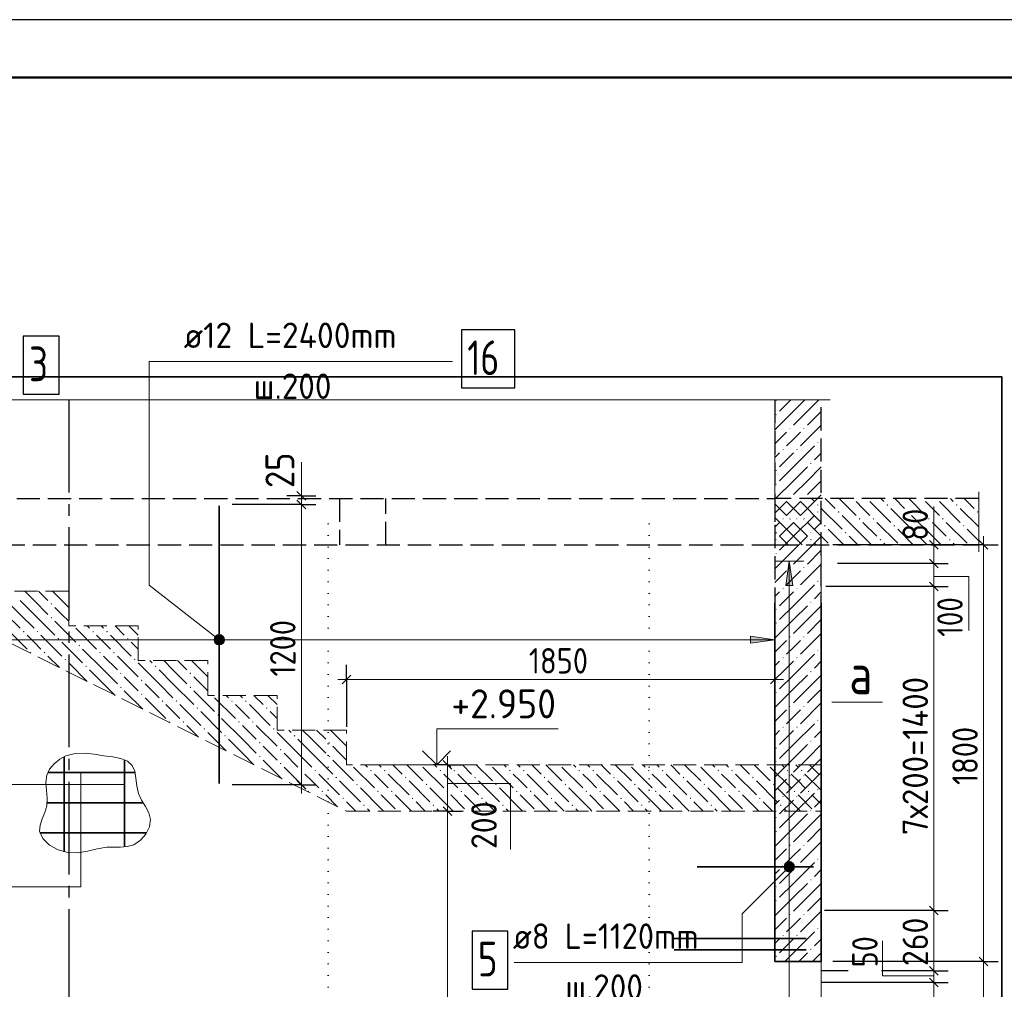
# Model space of a CAD drawing. Header units: millimetres. Extents: x 0 to 50400, y 0 to 35640.
# Tile 9 of 20: x 14787 to 24994, y 25584 to 35640. Entities that reach past the tile are written whole.
import ezdxf

# ---------------------------------------------------------------- set-up
doc = ezdxf.new("R2010")
doc.units = ezdxf.units.MM
for name, pattern in [('______2', [324, 240, -84]), ('______5', [1320, 960, -120, 120, -120]), ('______9', [120, 0, -120])]:
    doc.linetypes.add(name, pattern=pattern)
for name, color, linetype, lineweight in [('Standard', 7, 'Continuous', 25), ('Высотные отметки', 7, 'Continuous', 25), ('ЖБ Лестница', 52, 'Continuous', 25), ('ЖБ Перекрытие верхний уровень', 7, 'Continuous', 35), ('ЖБ Стена верхний уровень', 7, 'Continuous', 35), ('Общий02', 7, 'Continuous', 18), ('Позиционная метка линия выноска', 7, 'Continuous', 13), ('Позиционная метка номер позиции', 7, 'Continuous', 13), ('Размерная линия_ общее', 7, 'Continuous', 13), ('Сечения символ', 7, 'Continuous', 25)]:
    doc.layers.add(name, color=color, linetype=linetype, lineweight=lineweight)
for name, color, linetype, true_color in [('Оси', 7, '______5', 0x656565), ('Стена ДОП арматура У', 7, '______2', 0xa0a0a0), ('Стена ДОП П-обр. неравн', 7, 'Continuous', 0xa0a0a0), ('Стена обрамление Г-обр.', 7, 'Continuous', 0xa0a0a0)]:
    doc.layers.add(name, color=color, linetype=linetype, true_color=true_color)
doc.layers.add('Размерная выноска', color=7, linetype='Continuous')
doc.styles.add('ISOCPEUR', font='txt')

msp = doc.modelspace()

# ---------------------------------------------------------------- hatches: boundary and pattern name
at = {"layer": 'ЖБ Лестница', "linetype": 'Continuous', "lineweight": 18, "transparency": 33554687}
for points in [[(15109, 29581), (15116, 29589), (15124, 29581), (15116, 29573)], [(15109, 29437), (15116, 29445), (15124, 29437), (15116, 29429)], [(14821, 29293), (14828, 29301), (14836, 29293), (14828, 29285)], [(14965, 29293), (14972, 29301), (14980, 29293), (14972, 29285)], [(15541, 29293), (15548, 29301), (15556, 29293), (15548, 29285)], [(15685, 29293), (15692, 29301), (15700, 29293), (15692, 29285)], [(15181, 29221), (15188, 29229), (15196, 29221), (15188, 29213)], [(15901, 29221), (15908, 29229), (15916, 29221), (15908, 29213)], [(15397, 29149), (15404, 29157), (15412, 29149), (15404, 29141)], [(14893, 29077), (14900, 29085), (14908, 29077), (14902, 29070), (14897, 29073)], [(15037, 29077), (15044, 29085), (15052, 29077), (15044, 29069)], [(15253, 29005), (15260, 29013), (15268, 29005), (15260, 28997)], [(15613, 29077), (15620, 29085), (15628, 29077), (15620, 29069)], [(15757, 29077), (15764, 29085), (15772, 29077), (15764, 29069)], [(15973, 29005), (15980, 29013), (15988, 29005), (15980, 28997)], [(15469, 28933), (15476, 28941), (15484, 28933), (15476, 28925)], [(16189, 28933), (16196, 28941), (16204, 28933), (16196, 28925)], [(15829, 28861), (15836, 28869), (15844, 28861), (15836, 28853)], [(16045, 28789), (16052, 28797), (16060, 28789), (16052, 28781)], [(16549, 28861), (16556, 28869), (16564, 28861), (16556, 28853)], [(15829, 28717), (15836, 28725), (15844, 28717), (15836, 28709)], [(16549, 28717), (16556, 28725), (16564, 28717), (16556, 28709)], [(16045, 28645), (16052, 28653), (16060, 28645), (16052, 28637)], [(16261, 28573), (16268, 28581), (16276, 28573), (16268, 28565)], [(16405, 28573), (16412, 28581), (16420, 28573), (16412, 28565)], [(16981, 28573), (16988, 28581), (16996, 28573), (16988, 28565)], [(17125, 28573), (17132, 28581), (17140, 28573), (17132, 28565)], [(16621, 28501), (16628, 28509), (16636, 28501), (16628, 28493)], [(17341, 28501), (17348, 28509), (17356, 28501), (17348, 28493)], [(16837, 28429), (16844, 28437), (16852, 28429), (16844, 28421)], [(16333, 28357), (16340, 28365), (16348, 28357), (16342, 28350), (16337, 28353)], [(16477, 28357), (16484, 28365), (16492, 28357), (16484, 28349)], [(16693, 28285), (16700, 28293), (16708, 28285), (16700, 28277)], [(17053, 28357), (17060, 28365), (17068, 28357), (17060, 28349)], [(17197, 28357), (17204, 28365), (17212, 28357), (17204, 28349)], [(17413, 28285), (17420, 28293), (17428, 28285), (17420, 28277)], [(16909, 28213), (16916, 28221), (16924, 28213), (16916, 28205)], [(17629, 28213), (17636, 28221), (17644, 28213), (17636, 28205)], [(17269, 28141), (17276, 28149), (17284, 28141), (17276, 28133)], [(17485, 28069), (17492, 28077), (17500, 28069), (17492, 28061)], [(17989, 28141), (17996, 28149), (18004, 28141), (17996, 28133)], [(17269, 27997), (17276, 28005), (17284, 27997), (17276, 27989)], [(17989, 27997), (17996, 28005), (18004, 27997), (17996, 27989)], [(17485, 27925), (17492, 27933), (17500, 27925), (17492, 27917)], [(17701, 27853), (17708, 27861), (17716, 27853), (17708, 27845)], [(17845, 27853), (17852, 27861), (17860, 27853), (17852, 27845)], [(18061, 27781), (18068, 27789), (18076, 27781), (18068, 27773)], [(18421, 27853), (18428, 27861), (18436, 27853), (18428, 27845)], [(18565, 27853), (18572, 27861), (18580, 27853), (18572, 27845)], [(18781, 27781), (18788, 27789), (18796, 27781), (18788, 27773)], [(19141, 27853), (19148, 27861), (19156, 27853), (19148, 27845)], [(19285, 27853), (19292, 27861), (19300, 27853), (19292, 27845)], [(19501, 27781), (19508, 27789), (19516, 27781), (19508, 27773)], [(19861, 27853), (19868, 27861), (19876, 27853), (19868, 27845)], [(20005, 27853), (20012, 27861), (20020, 27853), (20012, 27845)], [(20221, 27781), (20228, 27789), (20236, 27781), (20228, 27773)], [(20581, 27853), (20588, 27861), (20596, 27853), (20588, 27845)], [(20725, 27853), (20732, 27861), (20740, 27853), (20732, 27845)], [(20941, 27781), (20948, 27789), (20956, 27781), (20948, 27773)], [(21301, 27853), (21308, 27861), (21316, 27853), (21308, 27845)], [(21445, 27853), (21452, 27861), (21460, 27853), (21452, 27845)], [(21661, 27781), (21668, 27789), (21676, 27781), (21668, 27773)], [(22021, 27853), (22028, 27861), (22036, 27853), (22028, 27845)], [(22165, 27853), (22172, 27861), (22180, 27853), (22172, 27845)], [(22381, 27781), (22388, 27789), (22396, 27781), (22388, 27773)], [(22741, 27853), (22748, 27861), (22756, 27853), (22748, 27845)], [(22885, 27853), (22892, 27861), (22900, 27853), (22892, 27845)], [(18277, 27709), (18284, 27717), (18292, 27709), (18284, 27701)], [(18997, 27709), (19004, 27717), (19012, 27709), (19004, 27701)], [(19717, 27709), (19724, 27717), (19732, 27709), (19724, 27701)], [(20437, 27709), (20444, 27717), (20452, 27709), (20444, 27701)], [(21157, 27709), (21164, 27717), (21172, 27709), (21164, 27701)], [(21877, 27709), (21884, 27717), (21892, 27709), (21884, 27701)], [(22597, 27709), (22604, 27717), (22612, 27709), (22604, 27701)], [(17773, 27637), (17780, 27645), (17788, 27637), (17782, 27630), (17777, 27633)], [(17917, 27637), (17924, 27645), (17932, 27637), (17924, 27629)], [(18133, 27565), (18140, 27573), (18148, 27565), (18140, 27557)], [(18493, 27637), (18500, 27645), (18508, 27637), (18500, 27629)], [(18637, 27637), (18644, 27645), (18652, 27637), (18644, 27629)], [(18853, 27565), (18860, 27573), (18868, 27565), (18860, 27557)], [(19213, 27637), (19220, 27645), (19228, 27637), (19220, 27629)], [(19357, 27637), (19364, 27645), (19372, 27637), (19364, 27629)], [(19573, 27565), (19580, 27573), (19588, 27565), (19580, 27557)], [(19933, 27637), (19940, 27645), (19948, 27637), (19940, 27629)], [(20077, 27637), (20084, 27645), (20092, 27637), (20084, 27629)], [(20293, 27565), (20300, 27573), (20308, 27565), (20300, 27557)], [(20653, 27637), (20660, 27645), (20668, 27637), (20660, 27629)], [(20797, 27637), (20804, 27645), (20812, 27637), (20804, 27629)], [(21013, 27565), (21020, 27573), (21028, 27565), (21020, 27557)], [(21373, 27637), (21380, 27645), (21388, 27637), (21380, 27629)], [(21517, 27637), (21524, 27645), (21532, 27637), (21524, 27629)], [(21733, 27565), (21740, 27573), (21748, 27565), (21740, 27557)], [(22093, 27637), (22100, 27645), (22108, 27637), (22100, 27629)], [(22237, 27637), (22244, 27645), (22252, 27637), (22244, 27629)], [(22453, 27565), (22460, 27573), (22468, 27565), (22460, 27557)], [(22813, 27637), (22820, 27645), (22828, 27637), (22820, 27629)], [(22957, 27637), (22964, 27645), (22972, 27637), (22964, 27629)], [(18349, 27493), (18356, 27501), (18364, 27493), (18356, 27485)], [(19069, 27493), (19076, 27501), (19084, 27493), (19076, 27485)], [(19789, 27493), (19796, 27501), (19804, 27493), (19796, 27485)], [(20509, 27493), (20516, 27501), (20524, 27493), (20516, 27485)], [(21229, 27493), (21236, 27501), (21244, 27493), (21236, 27485)], [(21949, 27493), (21956, 27501), (21964, 27493), (21956, 27485)], [(22669, 27493), (22676, 27501), (22684, 27493), (22676, 27485)]]:
    msp.add_hatch(color=7, dxfattribs=at).paths.add_polyline_path(points, flags=16)
at = {"layer": 'ЖБ Перекрытие верхний уровень', "linetype": 'Continuous', "lineweight": 18, "transparency": 33554687}
for points in [[(22703, 30673), (22701, 30671), (22700, 30673)], [(22847, 30673), (22845, 30671), (22844, 30673)], [(23423, 30673), (23421, 30671), (23420, 30673)], [(23567, 30673), (23565, 30671), (23564, 30673)], [(24143, 30673), (24141, 30671), (24140, 30673)], [(24287, 30673), (24285, 30671), (24284, 30673)], [(23054, 30607), (23061, 30615), (23069, 30607), (23061, 30599)], [(23270, 30535), (23277, 30543), (23285, 30535), (23277, 30527)], [(23774, 30607), (23781, 30615), (23789, 30607), (23781, 30599)], [(23990, 30535), (23997, 30543), (24005, 30535), (23997, 30527)], [(24494, 30607), (24501, 30615), (24509, 30607), (24501, 30599)], [(24710, 30535), (24717, 30543), (24725, 30535), (24717, 30527)], [(22766, 30463), (22773, 30471), (22781, 30463), (22773, 30455)], [(22910, 30463), (22917, 30471), (22925, 30463), (22917, 30455)], [(23486, 30463), (23493, 30471), (23501, 30463), (23493, 30455)], [(23630, 30463), (23637, 30471), (23645, 30463), (23637, 30455)], [(24206, 30463), (24213, 30471), (24221, 30463), (24213, 30455)], [(24350, 30463), (24357, 30471), (24365, 30463), (24357, 30455)], [(22622, 30319), (22629, 30327), (22637, 30319), (22629, 30311)], [(23126, 30391), (23133, 30399), (23141, 30391), (23133, 30383)], [(23342, 30319), (23349, 30327), (23357, 30319), (23349, 30311)], [(23846, 30391), (23853, 30399), (23861, 30391), (23853, 30383)], [(24062, 30319), (24069, 30327), (24077, 30319), (24069, 30311)], [(24566, 30391), (24573, 30399), (24581, 30391), (24573, 30383)], [(22982, 30247), (22989, 30255), (22997, 30247), (22989, 30239)], [(23702, 30247), (23709, 30255), (23717, 30247), (23709, 30239)], [(24422, 30247), (24429, 30255), (24437, 30247), (24429, 30239)]]:
    msp.add_hatch(color=7, dxfattribs=at).paths.add_polyline_path(points, flags=16)
at = {"layer": 'ЖБ Стена верхний уровень', "linetype": 'Continuous', "lineweight": 18, "transparency": 33554687}
for points in [[(22623, 31687), (22629, 31693), (22635, 31687), (22629, 31681)], [(22623, 31543), (22629, 31549), (22635, 31543), (22629, 31537)], [(22767, 31399), (22773, 31405), (22779, 31399), (22773, 31393)], [(22911, 31399), (22917, 31405), (22923, 31399), (22917, 31393)], [(23055, 31255), (23061, 31261), (23067, 31255), (23061, 31249)], [(22695, 31183), (22701, 31189), (22707, 31183), (22701, 31177)], [(22839, 31183), (22845, 31189), (22851, 31183), (22845, 31177)], [(22983, 31039), (22989, 31045), (22995, 31039), (22989, 31033)], [(22623, 30967), (22629, 30973), (22635, 30967), (22629, 30961)], [(22623, 30823), (22629, 30829), (22635, 30823), (22629, 30817)], [(22767, 30679), (22773, 30685), (22779, 30679), (22773, 30673)], [(22911, 30679), (22917, 30685), (22923, 30679), (22917, 30673)], [(23055, 30535), (23061, 30541), (23067, 30535), (23061, 30529)], [(22695, 30463), (22701, 30469), (22707, 30463), (22701, 30457)], [(22839, 30463), (22845, 30469), (22851, 30463), (22845, 30457)], [(22983, 30319), (22989, 30325), (22995, 30319), (22989, 30313)], [(22623, 30247), (22629, 30253), (22635, 30247), (22629, 30241)], [(22623, 30103), (22629, 30109), (22635, 30103), (22629, 30097)], [(22767, 29959), (22773, 29965), (22779, 29959), (22773, 29953)], [(22911, 29959), (22917, 29965), (22923, 29959), (22917, 29953)], [(23055, 29815), (23061, 29821), (23067, 29815), (23061, 29809)], [(22695, 29743), (22701, 29749), (22707, 29743), (22701, 29737)], [(22839, 29743), (22845, 29749), (22851, 29743), (22845, 29737)], [(22983, 29599), (22989, 29605), (22995, 29599), (22989, 29593)], [(22623, 29527), (22629, 29533), (22635, 29527), (22629, 29521)], [(22623, 29383), (22629, 29389), (22635, 29383), (22629, 29377)], [(22767, 29239), (22773, 29245), (22779, 29239), (22773, 29233)], [(22911, 29239), (22917, 29245), (22923, 29239), (22917, 29233)], [(23055, 29095), (23061, 29101), (23067, 29095), (23061, 29089)], [(22695, 29023), (22701, 29029), (22707, 29023), (22701, 29017)], [(22839, 29023), (22845, 29029), (22851, 29023), (22845, 29017)], [(22623, 28807), (22629, 28813), (22635, 28807), (22629, 28801)], [(22983, 28879), (22989, 28885), (22995, 28879), (22989, 28873)], [(22623, 28663), (22629, 28669), (22635, 28663), (22629, 28657)], [(22767, 28519), (22773, 28525), (22779, 28519), (22773, 28513)], [(22911, 28519), (22917, 28525), (22923, 28519), (22917, 28513)], [(23055, 28375), (23061, 28381), (23067, 28375), (23061, 28369)], [(22695, 28303), (22701, 28309), (22707, 28303), (22701, 28297)], [(22839, 28303), (22845, 28309), (22851, 28303), (22845, 28297)], [(22623, 28087), (22629, 28093), (22635, 28087), (22629, 28081)], [(22983, 28159), (22989, 28165), (22995, 28159), (22989, 28153)], [(22623, 27943), (22629, 27949), (22635, 27943), (22629, 27937)], [(22767, 27799), (22773, 27805), (22779, 27799), (22773, 27793)], [(22911, 27799), (22917, 27805), (22923, 27799), (22917, 27793)], [(22695, 27583), (22701, 27589), (22707, 27583), (22701, 27577)], [(22839, 27583), (22845, 27589), (22851, 27583), (22845, 27577)], [(23055, 27655), (23061, 27661), (23067, 27655), (23061, 27649)], [(22623, 27367), (22629, 27373), (22635, 27367), (22629, 27361)], [(22983, 27439), (22989, 27445), (22995, 27439), (22989, 27433)], [(22623, 27223), (22629, 27229), (22635, 27223), (22629, 27217)], [(22767, 27079), (22773, 27085), (22779, 27079), (22773, 27073)], [(22911, 27079), (22917, 27085), (22923, 27079), (22917, 27073)], [(22695, 26863), (22701, 26869), (22707, 26863), (22701, 26857)], [(22839, 26863), (22845, 26869), (22851, 26863), (22845, 26857)], [(23055, 26935), (23061, 26941), (23067, 26935), (23061, 26929)], [(22623, 26647), (22629, 26653), (22635, 26647), (22629, 26641)], [(22983, 26719), (22989, 26725), (22995, 26719), (22989, 26713)], [(22623, 26503), (22629, 26509), (22635, 26503), (22629, 26497)], [(22767, 26359), (22773, 26365), (22779, 26359), (22773, 26353)], [(22911, 26359), (22917, 26365), (22923, 26359), (22917, 26353)], [(22695, 26143), (22701, 26149), (22707, 26143), (22701, 26137)], [(22839, 26143), (22845, 26149), (22851, 26143), (22845, 26137)], [(23055, 26215), (23061, 26221), (23067, 26215), (23061, 26209)], [(22623, 25927), (22629, 25933), (22635, 25927), (22629, 25921)], [(22983, 25999), (22989, 26005), (22995, 25999), (22989, 25993)]]:
    msp.add_hatch(color=7, dxfattribs=at).paths.add_polyline_path(points, flags=16)
at = {"layer": 'Общий02', "linetype": 'Continuous', "lineweight": 13, "transparency": 33554687}
for points in [[(22729, 29773), (22765, 30025), (22801, 29773)], [(22364, 29246), (22616, 29210), (22364, 29174)]]:
    msp.add_hatch(color=7, dxfattribs=at).paths.add_polyline_path(points, flags=16)
at = {"layer": 'Позиционная метка линия выноска', "linetype": 'Continuous', "lineweight": 13, "transparency": 33554687}
for points in [[(16803, 29217), (16836, 29260), (16814, 29243)], [(16836, 29260), (16803, 29217), (16807, 29190)], [(16836, 29260), (16807, 29190), (16864, 29263)], [(16864, 29263), (16807, 29190), (16823, 29167)], [(16864, 29263), (16823, 29167), (16889, 29253)], [(16889, 29253), (16823, 29167), (16849, 29157)], [(16889, 29253), (16849, 29157), (16906, 29230)], [(16906, 29230), (16849, 29157), (16876, 29160)], [(16906, 29230), (16876, 29160), (16910, 29203)], [(16910, 29203), (16876, 29160), (16899, 29177)], [(22713, 26870), (22803, 26818), (22727, 26894)], [(22713, 26843), (22779, 26804), (22713, 26870)], [(22713, 26870), (22779, 26804), (22803, 26818)], [(22727, 26894), (22817, 26843), (22751, 26908)], [(22727, 26894), (22803, 26818), (22817, 26843)], [(22751, 26908), (22817, 26843), (22817, 26870)], [(22751, 26908), (22817, 26870), (22779, 26908)], [(22779, 26908), (22817, 26870), (22803, 26894)], [(22751, 26804), (22713, 26843), (22727, 26818)], [(22713, 26843), (22751, 26804), (22779, 26804)]]:
    msp.add_hatch(color=7, dxfattribs=at).paths.add_polyline_path(points)

# ---------------------------------------------------------------- linework, layer by layer
at = {"layer": 'Standard', "color": 7, "linetype": 'Continuous', "lineweight": -3, "transparency": 33554687}
for p, q in [((18176, 28799), (18176, 28949)), ((22616, 28799), (22616, 28949)), ((18176, 28799), (18176, 28649)), ((18176, 28799), (18176, 28306)), ((22616, 28799), (22616, 28649)), ((22616, 28799), (22616, 28133))]:
    msp.add_line(p, q, dxfattribs=at)
at = {"layer": 'Standard', "color": 7, "linetype": 'Continuous', "lineweight": 13, "transparency": 33554687}
for p, q in [((18176, 28799), (18086, 28799)), ((18176, 28799), (22616, 28799)), ((22616, 28799), (22706, 28799))]:
    msp.add_line(p, q, dxfattribs=at)
at = {"layer": 'Standard', "color": 7, "linetype": 'Continuous', "lineweight": 25, "transparency": 33554687}
for p, q in [((18131, 28754), (18221, 28844)), ((22571, 28754), (22661, 28844))]:
    msp.add_line(p, q, dxfattribs=at)
msp.add_lwpolyline([(0, 0), (50400, 0), (50400, 35640), (0, 35640), (0, 0)], close=True, dxfattribs=at)
at = {"layer": 'Standard', "color": 7, "linetype": 'Continuous', "lineweight": 13, "transparency": 33554687}
msp.add_lwpolyline([(50400, 35640), (0, 35640), (0, 0), (50400, 0), (50400, 35640)], dxfattribs=at)
at = {"layer": 'Standard', "color": 7, "linetype": 'Continuous', "lineweight": 50, "transparency": 33554687}
msp.add_lwpolyline([(2400, 35040), (49800, 35040), (49800, 600), (2400, 600), (2400, 35040)], close=True, dxfattribs=at)
at = {"layer": 'Standard', "color": 254, "linetype": 'Continuous', "lineweight": 35, "true_color": 0xc4c4ff, "transparency": 33554687}
msp.add_lwpolyline([(5890, 19240), (24970, 19240), (24970, 31936), (5890, 31936), (5890, 19240)], dxfattribs=at)
at = {"layer": 'Высотные отметки', "color": 7, "linetype": 'Continuous', "lineweight": 35, "transparency": 33554687}
for q in [(18964, 28058), (18964, 28058), (19255, 28058), (19255, 28058)]:
    msp.add_line((19110, 27913), q, dxfattribs=at)
at = {"layer": 'Высотные отметки', "color": 7, "linetype": 'Continuous', "lineweight": 13, "transparency": 33554687}
msp.add_line((18510, 27913), (19410, 27913), dxfattribs=at)
msp.add_line((18510, 27913), (19410, 27913), dxfattribs=at)
msp.add_lwpolyline([(19110, 27913), (19110, 28285), (20370, 28285)], dxfattribs=at)
msp.add_lwpolyline([(19110, 27913), (19110, 28285), (20370, 28285)], dxfattribs=at)
at = {"layer": 'ЖБ Лестница', "color": 7, "linetype": '______2', "lineweight": 13, "transparency": 33554687}
for p, q in [((12656, 30193), (18176, 27433)), ((15296, 29713), (14576, 29713)), ((15296, 29353), (15296, 29713)), ((16016, 29353), (15296, 29353)), ((16016, 28993), (16016, 29353)), ((16736, 28993), (16016, 28993)), ((16736, 28633), (16736, 28993)), ((17456, 28633), (16736, 28633)), ((17456, 28273), (17456, 28633)), ((18176, 28273), (17456, 28273)), ((18176, 27913), (18176, 28273)), ((23096, 27913), (18176, 27913)), ((23096, 27433), (23096, 27913)), ((18176, 27433), (23096, 27433))]:
    msp.add_line(p, q, dxfattribs=at)
at = {"layer": 'ЖБ Лестница', "color": 9, "linetype": 'Continuous', "lineweight": 18, "true_color": 0xc7c7c7, "transparency": 33554687}
for p, q in [((14936, 29617), (14840, 29713)), ((14984, 29713), (15080, 29617)), ((15128, 29713), (15296, 29545)), ((14792, 29473), (14576, 29689)), ((14792, 29617), (14936, 29473)), ((14936, 29617), (15080, 29473)), ((15296, 29689), (15296, 29689)), ((15224, 29473), (15152, 29545)), ((14648, 29473), (14792, 29329)), ((14792, 29473), (14936, 29329)), ((14936, 29473), (15152, 29257)), ((15152, 29401), (15368, 29185)), ((15296, 29401), (15224, 29473)), ((14648, 29329), (14864, 29113)), ((15368, 29329), (15584, 29113)), ((15488, 29353), (15512, 29329)), ((15632, 29353), (15656, 29329)), ((15776, 29353), (15872, 29257)), ((15920, 29353), (16016, 29257)), ((14936, 29185), (14864, 29257)), ((15008, 29257), (15224, 29041)), ((15656, 29185), (15584, 29257)), ((15728, 29257), (15944, 29041)), ((15008, 29113), (14936, 29185)), ((15224, 29185), (15440, 28969)), ((15656, 28897), (15440, 29113)), ((15728, 29113), (15656, 29185)), ((15944, 29185), (16016, 29113)), ((15080, 29041), (15200, 28921)), ((15656, 29041), (15800, 28897)), ((15800, 29041), (16016, 28825)), ((16136, 28993), (16160, 28969)), ((16376, 28897), (16280, 28993)), ((16424, 28993), (16520, 28897)), ((16568, 28993), (16736, 28825)), ((15488, 28777), (15296, 28969)), ((15512, 28897), (15656, 28753)), ((15656, 28897), (15800, 28753)), ((16232, 28753), (16016, 28969)), ((16232, 28897), (16376, 28753)), ((16376, 28897), (16520, 28753)), ((16736, 28969), (16736, 28969)), ((15944, 28753), (15872, 28825)), ((16664, 28753), (16592, 28825)), ((15656, 28753), (15776, 28633)), ((16016, 28681), (15944, 28753)), ((16088, 28753), (16232, 28609)), ((16232, 28753), (16376, 28609)), ((16376, 28753), (16592, 28537)), ((16736, 28681), (16664, 28753)), ((15872, 28681), (16064, 28489)), ((16088, 28609), (16304, 28393)), ((16592, 28681), (16808, 28465)), ((16808, 28609), (17024, 28393)), ((16928, 28633), (16952, 28609)), ((17072, 28633), (17096, 28609)), ((17216, 28633), (17312, 28537)), ((17360, 28633), (17456, 28537)), ((16376, 28465), (16304, 28537)), ((16448, 28537), (16664, 28321)), ((17096, 28465), (17024, 28537)), ((17168, 28537), (17384, 28321)), ((16448, 28393), (16376, 28465)), ((16664, 28465), (16880, 28249)), ((17096, 28177), (16880, 28393)), ((17168, 28393), (17096, 28465)), ((17384, 28465), (17456, 28393)), ((16520, 28321), (16640, 28201)), ((17096, 28321), (17240, 28177)), ((17240, 28321), (17456, 28105)), ((16928, 28057), (16736, 28249)), ((16952, 28177), (17096, 28033)), ((17096, 28177), (17240, 28033)), ((17672, 28033), (17456, 28249)), ((17576, 28273), (17600, 28249)), ((17672, 28177), (17816, 28033)), ((17816, 28177), (17720, 28273)), ((17816, 28177), (17960, 28033)), ((17864, 28273), (17960, 28177)), ((18008, 28273), (18176, 28105)), ((18176, 28249), (18176, 28249)), ((17384, 28033), (17312, 28105)), ((18104, 28033), (18032, 28105)), ((17096, 28033), (17216, 27913)), ((17456, 27961), (17384, 28033)), ((17528, 28033), (17672, 27889)), ((17672, 28033), (17816, 27889)), ((17816, 28033), (18032, 27817)), ((18176, 27961), (18104, 28033)), ((17312, 27961), (17504, 27769)), ((17528, 27889), (17744, 27673)), ((18032, 27961), (18248, 27745)), ((18248, 27889), (18464, 27673)), ((18368, 27913), (18392, 27889)), ((18512, 27913), (18536, 27889)), ((18656, 27913), (18752, 27817)), ((18800, 27913), (18968, 27745)), ((18968, 27889), (19184, 27673)), ((19088, 27913), (19112, 27889)), ((19232, 27913), (19256, 27889)), ((19376, 27913), (19472, 27817)), ((19520, 27913), (19688, 27745)), ((19688, 27889), (19904, 27673)), ((19808, 27913), (19832, 27889)), ((19952, 27913), (19976, 27889)), ((20096, 27913), (20192, 27817)), ((20240, 27913), (20408, 27745)), ((20408, 27889), (20624, 27673)), ((20528, 27913), (20552, 27889)), ((20672, 27913), (20696, 27889)), ((20816, 27913), (20912, 27817)), ((20960, 27913), (21128, 27745)), ((21128, 27889), (21344, 27673)), ((21248, 27913), (21272, 27889)), ((21392, 27913), (21416, 27889)), ((21536, 27913), (21632, 27817)), ((21680, 27913), (21848, 27745)), ((21848, 27889), (22064, 27673)), ((21968, 27913), (21992, 27889)), ((22112, 27913), (22136, 27889)), ((22256, 27913), (22352, 27817)), ((22400, 27913), (22568, 27745)), ((22568, 27889), (22784, 27673)), ((22688, 27913), (22712, 27889)), ((22832, 27913), (22856, 27889)), ((22976, 27913), (23072, 27817)), ((17816, 27745), (17744, 27817)), ((17888, 27817), (18104, 27601)), ((18536, 27745), (18464, 27817)), ((18608, 27817), (18824, 27601)), ((19256, 27745), (19184, 27817)), ((19328, 27817), (19544, 27601)), ((19976, 27745), (19904, 27817)), ((20048, 27817), (20264, 27601)), ((20696, 27745), (20624, 27817)), ((20768, 27817), (20984, 27601)), ((21416, 27745), (21344, 27817)), ((21488, 27817), (21704, 27601)), ((22136, 27745), (22064, 27817)), ((22208, 27817), (22424, 27601)), ((22856, 27745), (22784, 27817)), ((22928, 27817), (23096, 27649)), ((17888, 27673), (17816, 27745)), ((18104, 27745), (18320, 27529)), ((18536, 27457), (18320, 27673)), ((18608, 27673), (18536, 27745)), ((18824, 27745), (19040, 27529)), ((19256, 27457), (19040, 27673)), ((19328, 27673), (19256, 27745)), ((19544, 27745), (19760, 27529)), ((19976, 27457), (19760, 27673)), ((20048, 27673), (19976, 27745)), ((20264, 27745), (20480, 27529)), ((20696, 27457), (20480, 27673)), ((20768, 27673), (20696, 27745)), ((20984, 27745), (21200, 27529)), ((21416, 27457), (21200, 27673)), ((21488, 27673), (21416, 27745)), ((21704, 27745), (21920, 27529)), ((22136, 27457), (21920, 27673)), ((22208, 27673), (22136, 27745)), ((22424, 27745), (22640, 27529)), ((22856, 27457), (22640, 27673)), ((22928, 27673), (22856, 27745)), ((17960, 27601), (18080, 27481)), ((18536, 27601), (18680, 27457)), ((18680, 27601), (18848, 27433)), ((19256, 27601), (19400, 27457)), ((19400, 27601), (19568, 27433)), ((19976, 27601), (20120, 27457)), ((20120, 27601), (20288, 27433)), ((20696, 27601), (20840, 27457)), ((20840, 27601), (21008, 27433)), ((21416, 27601), (21560, 27457)), ((21560, 27601), (21728, 27433)), ((22136, 27601), (22280, 27457)), ((22280, 27601), (22448, 27433)), ((22856, 27601), (23000, 27457)), ((23000, 27601), (23096, 27505)), ((18272, 27433), (18176, 27529)), ((18992, 27433), (18896, 27529)), ((19712, 27433), (19616, 27529)), ((20432, 27433), (20336, 27529)), ((21152, 27433), (21056, 27529)), ((21872, 27433), (21776, 27529)), ((22592, 27433), (22496, 27529)), ((18392, 27457), (18416, 27433)), ((18536, 27457), (18560, 27433)), ((19112, 27457), (19136, 27433)), ((19256, 27457), (19280, 27433)), ((19832, 27457), (19856, 27433)), ((19976, 27457), (20000, 27433)), ((20552, 27457), (20576, 27433)), ((20696, 27457), (20720, 27433)), ((21272, 27457), (21296, 27433)), ((21416, 27457), (21440, 27433)), ((21992, 27457), (22016, 27433)), ((22136, 27457), (22160, 27433)), ((22712, 27457), (22736, 27433)), ((22856, 27457), (22880, 27433))]:
    msp.add_line(p, q, dxfattribs=at)
at = {"layer": 'ЖБ Перекрытие верхний уровень', "color": 7, "linetype": '______2', "lineweight": 25, "transparency": 33554687}
for p, q in [((22616, 31696), (22616, 25873)), ((23096, 25873), (23096, 31696)), ((22616, 30673), (22616, 30193)), ((24730, 30673), (22616, 30673)), ((22616, 30193), (24730, 30193)), ((22616, 25873), (23096, 25873))]:
    msp.add_line(p, q, dxfattribs=at)
at = {"layer": 'ЖБ Перекрытие верхний уровень', "color": 253, "linetype": '______2', "lineweight": -3, "true_color": 0xababab, "transparency": 33554687}
for p, q in [((18104, 30673), (18104, 30193)), ((18584, 30193), (18584, 30673))]:
    msp.add_line(p, q, dxfattribs=at)
at = {"layer": 'ЖБ Перекрытие верхний уровень', "color": 9, "linetype": 'Continuous', "lineweight": 18, "true_color": 0xc7c7c7, "transparency": 33554687}
for p, q in [((22809, 30571), (22737, 30643)), ((22881, 30643), (23097, 30427)), ((22995, 30673), (23025, 30643)), ((23139, 30673), (23241, 30571)), ((23283, 30673), (23457, 30499)), ((23529, 30571), (23457, 30643)), ((23601, 30643), (23817, 30427)), ((23715, 30673), (23745, 30643)), ((23859, 30673), (23961, 30571)), ((24003, 30673), (24177, 30499)), ((24249, 30571), (24177, 30643)), ((24321, 30643), (24537, 30427)), ((24435, 30673), (24465, 30643)), ((24579, 30673), (24681, 30571)), ((24723, 30673), (24730, 30667)), ((22616, 30620), (22737, 30499)), ((22881, 30499), (22809, 30571)), ((23097, 30571), (23313, 30355)), ((23601, 30499), (23529, 30571)), ((23817, 30571), (24033, 30355)), ((24321, 30499), (24249, 30571)), ((24537, 30571), (24730, 30379)), ((22809, 30283), (22616, 30476)), ((22809, 30427), (22953, 30283)), ((22953, 30427), (23169, 30211)), ((23529, 30283), (23313, 30499)), ((23529, 30427), (23673, 30283)), ((23673, 30427), (23889, 30211)), ((24249, 30283), (24033, 30499)), ((24249, 30427), (24393, 30283)), ((24393, 30427), (24609, 30211)), ((23331, 30193), (23169, 30355)), ((24051, 30193), (23889, 30355)), ((24730, 30235), (24609, 30355)), ((22665, 30283), (22755, 30193)), ((22809, 30283), (22899, 30193)), ((23385, 30283), (23475, 30193)), ((23529, 30283), (23619, 30193)), ((24105, 30283), (24195, 30193)), ((24249, 30283), (24339, 30193)), ((23043, 30193), (23025, 30211)), ((23763, 30193), (23745, 30211)), ((24483, 30193), (24465, 30211))]:
    msp.add_line(p, q, dxfattribs=at)
at = {"layer": 'ЖБ Стена верхний уровень', "color": 7, "linetype": 'Continuous', "lineweight": 18, "transparency": 33554687}
for p, q in [((22616, 30673), (22616, 31696)), ((23096, 27913), (23096, 30193)), ((23096, 20449), (23096, 27433))]:
    msp.add_line(p, q, dxfattribs=at)
at = {"layer": 'ЖБ Стена верхний уровень', "color": 251, "linetype": 'Continuous', "lineweight": 18, "true_color": 0x494949, "transparency": 33554687}
for p, q in [((22783, 31696), (22665, 31579)), ((22927, 31696), (22809, 31579)), ((22953, 31579), (23071, 31696)), ((22809, 31579), (22616, 31386)), ((22953, 31579), (22809, 31435)), ((23096, 31578), (22953, 31435)), ((22737, 31363), (22616, 31242)), ((22809, 31291), (22881, 31363)), ((23096, 31434), (22881, 31219)), ((22737, 31219), (22809, 31291)), ((22665, 31147), (22616, 31098)), ((22809, 31147), (22665, 31003)), ((22809, 31003), (23025, 31219)), ((23096, 31146), (23025, 31075)), ((22809, 31003), (22665, 30859)), ((22953, 31003), (22809, 30859)), ((22953, 30859), (23096, 31002)), ((22809, 30859), (22616, 30666)), ((22953, 30859), (22809, 30715)), ((23096, 30858), (22953, 30715)), ((22737, 30643), (22616, 30522)), ((22809, 30571), (22881, 30643)), ((23096, 30714), (22881, 30499)), ((22737, 30499), (22809, 30571)), ((22665, 30427), (22616, 30378)), ((22809, 30427), (22665, 30283)), ((22809, 30283), (23025, 30499)), ((23096, 30426), (23025, 30355)), ((22809, 30283), (22665, 30139)), ((22953, 30283), (22809, 30139)), ((22953, 30139), (23096, 30282)), ((22809, 30139), (22616, 29946)), ((22953, 30139), (22809, 29995)), ((23096, 30138), (22953, 29995)), ((22737, 29923), (22616, 29802)), ((22809, 29851), (22881, 29923)), ((23096, 29994), (22881, 29779)), ((22737, 29779), (22809, 29851)), ((22665, 29707), (22616, 29658)), ((22809, 29707), (22665, 29563)), ((22809, 29563), (23025, 29779)), ((23096, 29706), (23025, 29635)), ((22809, 29563), (22665, 29419)), ((22953, 29563), (22809, 29419)), ((22953, 29419), (23096, 29562)), ((22809, 29419), (22616, 29226)), ((22953, 29419), (22809, 29275)), ((23096, 29418), (22953, 29275)), ((22737, 29203), (22616, 29082)), ((22809, 29131), (22881, 29203)), ((23096, 29274), (22881, 29059)), ((22737, 29059), (22809, 29131)), ((22809, 28843), (23025, 29059)), ((22665, 28987), (22616, 28938)), ((22809, 28987), (22665, 28843)), ((23096, 28986), (23025, 28915)), ((22809, 28843), (22665, 28699)), ((22953, 28843), (22809, 28699)), ((22953, 28699), (23096, 28842)), ((22809, 28699), (22616, 28506)), ((22953, 28699), (22809, 28555)), ((23096, 28698), (22953, 28555)), ((22737, 28483), (22616, 28362)), ((22809, 28411), (22881, 28483)), ((23096, 28554), (22881, 28339)), ((22737, 28339), (22809, 28411)), ((22809, 28123), (23025, 28339)), ((22665, 28267), (22616, 28218)), ((22809, 28267), (22665, 28123)), ((23096, 28266), (23025, 28195)), ((22809, 28123), (22665, 27979)), ((22953, 28123), (22809, 27979)), ((22953, 27979), (23096, 28122)), ((22809, 27979), (22616, 27786)), ((22953, 27979), (22809, 27835)), ((23096, 27978), (22953, 27835)), ((23096, 27834), (22881, 27619)), ((22737, 27763), (22616, 27642)), ((22737, 27619), (22809, 27691)), ((22809, 27691), (22881, 27763)), ((22809, 27403), (23025, 27619)), ((22665, 27547), (22616, 27498)), ((22809, 27547), (22665, 27403)), ((23096, 27546), (23025, 27475)), ((22809, 27403), (22665, 27259)), ((22953, 27403), (22809, 27259)), ((22953, 27259), (23096, 27402)), ((22809, 27259), (22616, 27066)), ((22953, 27259), (22809, 27115)), ((23096, 27258), (22953, 27115)), ((23096, 27114), (22881, 26899)), ((22737, 27043), (22616, 26922)), ((22737, 26899), (22809, 26971)), ((22809, 26971), (22881, 27043)), ((22809, 26683), (23025, 26899)), ((22665, 26827), (22616, 26778)), ((22809, 26827), (22665, 26683)), ((23096, 26826), (23025, 26755)), ((22809, 26683), (22665, 26539)), ((22953, 26683), (22809, 26539)), ((22953, 26539), (23096, 26682)), ((22809, 26539), (22616, 26346)), ((22953, 26539), (22809, 26395)), ((23096, 26538), (22953, 26395)), ((23096, 26394), (22881, 26179)), ((22737, 26323), (22616, 26202)), ((22737, 26179), (22809, 26251)), ((22809, 26251), (22881, 26323)), ((22809, 25963), (23025, 26179)), ((22665, 26107), (22616, 26058)), ((22809, 26107), (22665, 25963)), ((23096, 26106), (23025, 26035)), ((22809, 25963), (22719, 25873)), ((22953, 25963), (22863, 25873)), ((23007, 25873), (23096, 25962))]:
    msp.add_line(p, q, dxfattribs=at)
at = {"layer": 'ЖБ Стена верхний уровень', "color": 253, "linetype": '______2', "lineweight": -3, "true_color": 0xababab, "transparency": 33554687}
for p, q in [((13136, 30673), (22616, 30673)), ((12656, 30193), (22616, 30193))]:
    msp.add_line(p, q, dxfattribs=at)
at = {"layer": 'ЖБ Стена верхний уровень', "color": 7, "linetype": 'Continuous', "lineweight": 35, "transparency": 33554687}
for p, q in [((22616, 29593), (22616, 25873)), ((23096, 25873), (23096, 29593)), ((22616, 25873), (23096, 25873))]:
    msp.add_line(p, q, dxfattribs=at)
at = {"layer": 'Общий02', "color": 251, "linetype": 'Continuous', "lineweight": 13, "true_color": 0x494949, "transparency": 33554687}
for p, q in [((22915, 30025), (22615, 30025)), ((22729, 29773), (22765, 30025)), ((22765, 30025), (22765, 20641)), ((22765, 30025), (22765, 30025)), ((22765, 30025), (22765, 30025)), ((22765, 30025), (22765, 30025)), ((22765, 30025), (22801, 29773)), ((22801, 29773), (22729, 29773)), ((22765, 29773), (22765, 29755)), ((22616, 29060), (22616, 29360)), ((22616, 29210), (7736, 29210)), ((22364, 29210), (22346, 29210)), ((22364, 29174), (22364, 29246)), ((22364, 29246), (22616, 29210)), ((22616, 29210), (22364, 29174)), ((22616, 29210), (22616, 29210)), ((22616, 29210), (22616, 29210)), ((22616, 29210), (22616, 29210))]:
    msp.add_line(p, q, dxfattribs=at)
at = {"layer": 'Оси', "color": 8, "linetype": '______5', "lineweight": -3, "transparency": 33554687}
msp.add_line((15296, 31696), (15296, 18225), dxfattribs=at)
at = {"layer": 'Позиционная метка линия выноска', "color": 7, "linetype": 'Continuous', "lineweight": 13, "transparency": 33554687}
for p, q in [((16814, 29243), (16814, 29243)), ((16889, 29253), (16889, 29253)), ((16823, 29167), (16823, 29167)), ((16899, 29177), (16899, 29177)), ((23733, 28563), (23205, 28563)), ((22727, 26894), (22727, 26894)), ((22803, 26894), (22803, 26894)), ((22727, 26818), (22727, 26818)), ((22803, 26818), (22803, 26818))]:
    msp.add_line(p, q, dxfattribs=at)
for points in [[(19274, 32094), (16130, 32094), (16130, 29774), (16856, 29210)], [(19912, 25863), (22276, 25863), (22276, 26367), (22765, 26856)]]:
    msp.add_lwpolyline(points, dxfattribs=at)
for centre in [(16856, 29210), (22765, 26856)]:
    msp.add_circle(centre, 54, dxfattribs=at)
at = {"layer": 'Позиционная метка номер позиции', "color": 7, "linetype": 'Continuous', "lineweight": 35, "transparency": 33554687}
for p, q in [((15249, 27997), (15249, 27010)), ((15875, 27964), (15875, 27061)), ((15078, 27833), (15984, 27833)), ((15072, 27520), (16066, 27520)), ((14997, 27207), (16103, 27207))]:
    msp.add_line(p, q, dxfattribs=at)
at = {"layer": 'Позиционная метка номер позиции', "color": 7, "linetype": '______2', "lineweight": 13, "transparency": 33554687}
msp.add_lwpolyline([(15661, 28005), (15560, 28023), (15461, 28033), (15362, 28030), (15267, 28005), (15202, 27970), (15143, 27924), (15097, 27868), (15068, 27805), (15059, 27729), (15065, 27650), (15072, 27568), (15068, 27486), (15048, 27418), (15021, 27351), (14999, 27287), (14994, 27225), (15026, 27147), (15095, 27081), (15186, 27030), (15285, 27002), (15390, 27000), (15490, 27017), (15589, 27041), (15689, 27057), (15760, 27059), (15832, 27058), (15902, 27064), (15970, 27084), (16039, 27130), (16095, 27195), (16132, 27270), (16142, 27347), (16125, 27415), (16091, 27480), (16051, 27546), (16019, 27616), (16002, 27694), (15993, 27773), (15981, 27846), (15955, 27906), (15905, 27950), (15835, 27977), (15752, 27994), (15661, 28005)], dxfattribs=at)
at = {"layer": 'Позиционная метка номер позиции', "color": 7, "linetype": 'Continuous', "lineweight": 13, "transparency": 33554687}
for points in [[(12561, 26648), (15421, 26648), (15421, 27833)], [(12489, 27708), (14202, 27708), (15875, 27708)]]:
    msp.add_lwpolyline(points, dxfattribs=at)
at = {"layer": 'Размерная выноска', "color": 7, "linetype": 'Continuous', "lineweight": 13, "transparency": 33554687}
for p, q in [((11504, 31696), (22688, 31696)), ((22616, 31696), (23188, 31696)), ((17707, 30702), (17707, 31052)), ((24730, 30121), (24730, 30745)), ((24263, 30193), (24263, 30591)), ((24263, 29866), (24625, 29866)), ((24625, 29866), (24625, 29307)), ((19222, 27719), (19876, 27719)), ((19876, 27719), (19876, 27035)), ((23732, 25726), (23732, 26086)), ((24263, 25726), (23732, 25726))]:
    msp.add_line(p, q, dxfattribs=at)
at = {"layer": 'Размерная линия_ общее', "color": 7, "linetype": 'Continuous', "lineweight": 25, "transparency": 33554687}
for p, q in [((17752, 30657), (17662, 30747)), ((17752, 30568), (17662, 30658)), ((24308, 30148), (24218, 30238)), ((24824, 30148), (24734, 30238)), ((24308, 29956), (24218, 30046)), ((24308, 29716), (24218, 29806)), ((19267, 27868), (19177, 27958)), ((17752, 27659), (17662, 27749)), ((19267, 27388), (19177, 27478)), ((24308, 26356), (24218, 26446)), ((24824, 25828), (24734, 25918)), ((24308, 25731), (24218, 25821)), ((24308, 25611), (24218, 25701))]:
    msp.add_line(p, q, dxfattribs=at)
at = {"layer": 'Размерная линия_ общее', "color": 7, "linetype": 'Continuous', "lineweight": 13, "transparency": 33554687}
for p, q in [((17707, 30702), (17707, 30792)), ((17707, 30613), (17707, 30702)), ((24263, 30193), (24263, 30283)), ((24779, 30193), (24779, 30283)), ((24263, 30001), (24263, 30193)), ((24779, 25873), (24779, 30193)), ((24263, 29761), (24263, 30001)), ((24263, 26401), (24263, 29761)), ((19222, 27913), (19222, 28003)), ((19222, 27433), (19222, 27913)), ((17707, 27704), (17707, 27614)), ((24263, 25776), (24263, 26401)), ((24263, 25656), (24263, 25776)), ((24263, 25441), (24263, 25656))]:
    msp.add_line(p, q, dxfattribs=at)
at = {"layer": 'Размерная линия_ общее', "color": 7, "linetype": 'Continuous', "lineweight": -3, "transparency": 33554687}
for p, q in [((17707, 30702), (17557, 30702)), ((17707, 30702), (17857, 30702)), ((17707, 30613), (17557, 30613)), ((17707, 30613), (17857, 30613)), ((24779, 30193), (23996, 30193)), ((24263, 30193), (24113, 30193)), ((24263, 30193), (24413, 30193)), ((24779, 30193), (24629, 30193)), ((24779, 30193), (24929, 30193)), ((24263, 30001), (24113, 30001)), ((24263, 30001), (24413, 30001)), ((24263, 29761), (24113, 29761)), ((24263, 29761), (24413, 29761)), ((19222, 27913), (19072, 27913)), ((19222, 27913), (19372, 27913)), ((19222, 27913), (19222, 27913)), ((17707, 27704), (16991, 27704)), ((17707, 27704), (17557, 27704)), ((17707, 27704), (17857, 27704)), ((19222, 27433), (19072, 27433)), ((19222, 27433), (19372, 27433)), ((19222, 27433), (19222, 27433)), ((24263, 26401), (24113, 26401)), ((24263, 26401), (24413, 26401)), ((24779, 25873), (24629, 25873)), ((24779, 25873), (24929, 25873)), ((23377, 25776), (23096, 25776)), ((24263, 25776), (24113, 25776)), ((24263, 25776), (24413, 25776)), ((24263, 25656), (24113, 25656)), ((24263, 25656), (24413, 25656))]:
    msp.add_line(p, q, dxfattribs=at)
for points in [[(17707, 30702), (17681, 30702), (17681, 30702), (17677, 30702)], [(17707, 30613), (17681, 30613), (17681, 30613), (16991, 30613)], [(24263, 30193), (24242, 30193), (24242, 30193), (23216, 30193)], [(24263, 30001), (24242, 30001), (24242, 30001), (23265, 30001)], [(24263, 29761), (24242, 29761), (24242, 29761), (23145, 29761)], [(24263, 26401), (24242, 26401), (24242, 26401), (24242, 26401), (24242, 26401), (23131, 26401)], [(24779, 25873), (24759, 25873), (24759, 25873), (23216, 25873)], [(24263, 25776), (24242, 25776), (24242, 25776), (24242, 25776), (24242, 25776), (24242, 25776), (24242, 25776), (23720, 25776)], [(24263, 25656), (24242, 25656), (24242, 25656), (24242, 25656), (24242, 25656), (24242, 25656), (24242, 25656), (23731, 25656), (23731, 25656), (23096, 25656)]]:
    msp.add_lwpolyline(points, dxfattribs=at)
at = {"layer": 'Размерная линия_ общее', "color": 7, "linetype": 'Continuous', "lineweight": 13, "transparency": 33554687}
for points in [[(17707, 27704), (17707, 28706), (17707, 28706), (17707, 30613)], [(19222, 20449), (19222, 23497), (19222, 23497), (19222, 23760), (19222, 23760), (19222, 27433)], [(24779, 20449), (24779, 22696), (24779, 22696), (24779, 25873)]]:
    msp.add_lwpolyline(points, dxfattribs=at)
at = {"layer": 'Сечения символ', "color": 7, "linetype": '______9', "lineweight": 13, "transparency": 33554687}
for p, q in [((17986, 30411), (17986, 19413)), ((21312, 30411), (21312, 19413))]:
    msp.add_line(p, q, dxfattribs=at)
at = {"layer": 'Стена ДОП арматура У', "color": 19, "linetype": 'Continuous', "lineweight": 35, "true_color": 0x5a2814, "transparency": 33554687}
msp.add_line((16856, 30598), (16856, 27718), dxfattribs=at)
at = {"layer": 'Стена ДОП арматура У', "color": 7, "linetype": 'Continuous', "lineweight": 25, "transparency": 33554687}
msp.add_lwpolyline([(19368, 31822), (19920, 31822), (19920, 32422), (19368, 32422), (19368, 31822)], dxfattribs=at)
at = {"layer": 'Стена ДОП П-обр. неравн', "color": 7, "linetype": 'Continuous', "lineweight": 35, "transparency": 33554687}
msp.add_line((23015, 26856), (21810, 26856), dxfattribs=at)
at = {"layer": 'Стена ДОП П-обр. неравн', "color": 7, "linetype": 'Continuous', "lineweight": 25, "transparency": 33554687}
msp.add_lwpolyline([(19477, 25586), (19849, 25586), (19849, 26186), (19477, 26186), (19477, 25586)], dxfattribs=at)
at = {"layer": 'Стена обрамление Г-обр.', "color": 7, "linetype": 'Continuous', "lineweight": 35, "transparency": 33554687}
for p, q in [((22941, 26113), (21571, 26113)), ((22941, 25993), (21571, 25993))]:
    msp.add_line(p, q, dxfattribs=at)
at = {"layer": 'Стена обрамление Г-обр.', "color": 7, "linetype": 'Continuous', "lineweight": 25, "transparency": 33554687}
msp.add_lwpolyline([(14824, 31758), (15196, 31758), (15196, 32358), (14824, 32358), (14824, 31758)], dxfattribs=at)

# ---------------------------------------------------------------- texts
at = {"layer": 'Standard', "color": 7, "linetype": 'Continuous', "lineweight": 25, "transparency": 33554687, "insert": (20066, 28859), "char_height": 264, "width": 800.28, "attachment_point": 7, "style": 'ISOCPEUR'}
msp.add_mtext('\\W0.87;1850', dxfattribs=at)
at = {"layer": 'Высотные отметки', "color": 7, "linetype": 'Continuous', "lineweight": 25, "transparency": 33554687, "insert": (19262, 28395), "char_height": 300, "width": 1281.42, "attachment_point": 7, "style": 'ISOCPEUR'}
msp.add_mtext('\\W0.95;+2.950', dxfattribs=at)
at = {"layer": 'Размерная линия_ общее', "color": 7, "linetype": 'Continuous', "lineweight": 25, "transparency": 33554687, "attachment_point": 7, "rotation": 90, "style": 'ISOCPEUR'}
for s, insert, char_height, width in [('\\W0.87;25', (17635, 30783), 300, 550.81), ('\\W0.87;80', (24203, 30238), 264, 484.73), ('\\W0.83;100', (24563, 29241), 264, 610.29), ('\\W0.87;1200', (17647, 28828), 264, 800.29), ('\\W0.94;7х200=1400', (24203, 27183), 264, 1945), ('\\W0.87;1800', (24719, 27703), 264, 800.28), ('\\W0.91;200', (19733, 27039), 264, 674.39), ('\\W0.91;260', (24203, 25825), 264, 674.39), ('\\W0.87;50', (23681, 25811), 264, 484.72)]:
    msp.add_mtext(s, dxfattribs=dict(at, insert=insert, char_height=char_height, width=width))
at = {"layer": 'Сечения символ', "color": 7, "linetype": 'Continuous', "lineweight": 35, "transparency": 33554687, "insert": (23388, 28645), "char_height": 420, "width": 503.76, "attachment_point": 7, "style": 'ISOCPEUR'}
msp.add_mtext('\\W0.80;а', dxfattribs=at)
at = {"layer": 'Стена ДОП арматура У', "color": 7, "linetype": 'Continuous', "lineweight": 13, "transparency": 33554687, "attachment_point": 7, "style": 'ISOCPEUR'}
for s, insert, char_height, width in [('\\W0.96;ø12 L=2400mm ', (16487, 32235), 264, 2607.14), ('\\W0.75;16', (19428, 31954), 360, 566.75), ('\\W0.95;ш.200 ', (17213, 31707), 264, 1154.56)]:
    msp.add_mtext(s, dxfattribs=dict(at, insert=insert, char_height=char_height, width=width))
at = {"layer": 'Стена ДОП П-обр. неравн', "color": 7, "linetype": 'Continuous', "lineweight": 13, "transparency": 33554687, "attachment_point": 7, "style": 'ISOCPEUR'}
for s, insert, char_height, width in [('\\W0.93;ø8 L=1120mm ', (19900, 26004), 264, 2339.98), ('\\W0.78;5', (19537, 25718), 360, 391.69), ('\\W0.95;ш.200 ', (20442, 25476), 264, 1154.56)]:
    msp.add_mtext(s, dxfattribs=dict(at, insert=insert, char_height=char_height, width=width))
at = {"layer": 'Стена обрамление Г-обр.', "color": 7, "linetype": 'Continuous', "lineweight": 13, "transparency": 33554687, "insert": (14884, 31890), "char_height": 360, "width": 391.69, "attachment_point": 7, "style": 'ISOCPEUR'}
msp.add_mtext('\\W0.78;3', dxfattribs=at)

doc.saveas('drawing.dxf')
